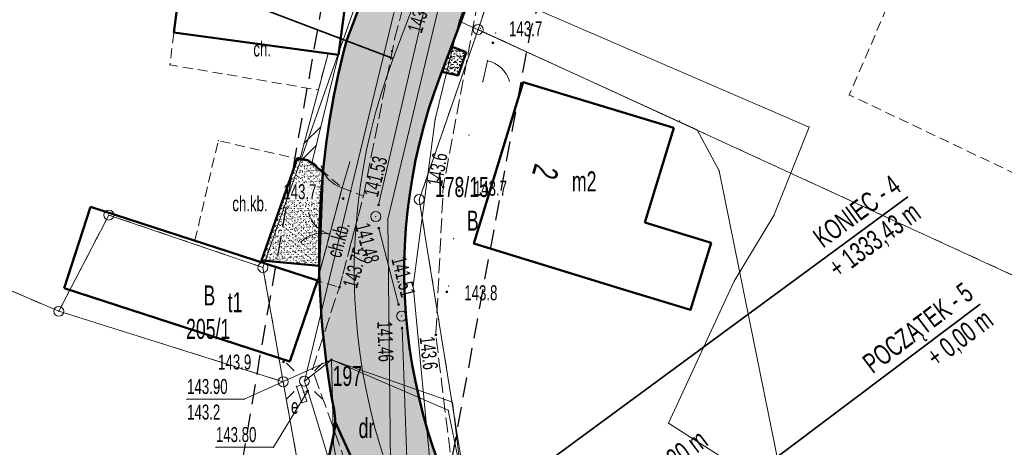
# Model space of a CAD drawing. Extents: x 6456700 to 6518119, y 5963420 to 5980059.
# Tile 114 of 256: x 6512148 to 6512198, y 5965718 to 5965740. Entities that reach past the tile are written whole.
import ezdxf
from ezdxf.enums import TextEntityAlignment as Align

# ---------------------------------------------------------------- set-up
doc = ezdxf.new("R2010")
doc.units = 0
doc.header["$MEASUREMENT"] = 0
for name, pattern in [('L_0_03', [1, 0.5, -0.5]), ('L_0_04', [1.5, 1, -0.5]), ('L_0_52', [1, 0.75, -0.25]), ('L_0_5A', [0.75, 0.5, -0.25])]:
    doc.linetypes.add(name, pattern=pattern)
doc.layers.get('0').update_dxf_attribs({"color": 2, "linetype": 'CONTINUOUS', "lineweight": 5})
for name, color, linetype, lineweight in [('18mm Kreska ciągła', 7, 'CONTINUOUS', 18), ('202_punkt_graniczny', 7, 'CONTINUOUS', 18), ('210_oznaczenie_konturu_uzytku_gruntowego', 96, 'CONTINUOUS', 18), ('211_numer_dzialki_ewidencyjnej', 7, 'CONTINUOUS', 18), ('218_kontur_uzytku_gruntowego', 96, 'L_0_03', 18), ('219_dzialka_ewidencyjna', 7, 'CONTINUOUS', 18), ('238_Punkt_adresowy_budynku', 7, 'CONTINUOUS', 18), ('312_budynek_ewidencyjny', 7, 'CONTINUOUS', 18), ('312_oznaczenie_budynku_ewidencyjnego_Atr117', 7, 'CONTINUOUS', 18), ('35mm Ciągła', 7, 'CONTINUOUS', 35), ('50mm Kreska ciągła', 7, 'CONTINUOUS', 50), ('9mm Kreska ciągła', 252, 'CONTINUOUS', 9), ('brama', 7, 'CONTINUOUS', 18), ('chodnik', 7, 'CONTINUOUS', 18), ('chodnik_Atr17', 7, 'CONTINUOUS', 18), ('furtka', 7, 'CONTINUOUS', 18), ('jezdnia', 7, 'CONTINUOUS', 18), ('komora_podziemna', 7, 'CONTINUOUS', 18), ('komora_podziemna_Atr17', 7, 'CONTINUOUS', 18), ('latarnia', 7, 'CONTINUOUS', 18), ('ogrodzenie_trwale', 7, 'CONTINUOUS', 18), ('pikieta_naturalna', 7, 'CONTINUOUS', 18), ('pikieta_naturalna_Atr2', 7, 'CONTINUOUS', 18), ('pikieta_naturalna_Atr3', 7, 'CONTINUOUS', 18), ('pikieta_sztuczna', 7, 'CONTINUOUS', 18), ('pikieta_sztuczna_Atr2', 7, 'CONTINUOUS', 18), ('pikieta_sztuczna_Atr3', 7, 'CONTINUOUS', 18), ('przewod_elektroenergetyczny_niskiego_napiecia', 7, 'CONTINUOUS', 18), ('przewod_elektroenergetyczny_podziemny', 7, 'CONTINUOUS', 18), ('przewod_kanalizacyjny', 7, 'CONTINUOUS', 18), ('przewod_telekomunikacyjny_podziemny', 7, 'CONTINUOUS', 18), ('przewod_wodociagowy', 7, 'CONTINUOUS', 18), ('rzedna', 7, 'CONTINUOUS', 18), ('rzedna_Atr2', 7, 'CONTINUOUS', 18), ('rzedna_Atr3', 7, 'CONTINUOUS', 18), ('sciana_oporowa__poligon_', 7, 'CONTINUOUS', 18), ('studnia_kanalizacyjna', 7, 'CONTINUOUS', 18), ('Zakres', 7, 'CONTINUOUS', 18)]:
    doc.layers.add(name, color=color, linetype=linetype, lineweight=lineweight)
doc.styles.get("Standard").update_dxf_attribs({"font": 'txt', "width": 0.75})
doc.styles.add('Znaczniki', font='GOTHIC.TTF', dxfattribs={"width": 0.7})
pattern_1 = [(37.5, (6512163.41104, 5965706.02106), (-0.0068033, 0.208097), [0, -0.16416, 0, -0.1836, 0, -0.1755]), (7.5, (6512163.41104, 5965706.02106), (0.1911359, 0.3047918), [0, -0.08856, 0, -0.14796, 0, -0.0567]), (-32.5, (6512163.2782, 5965706.02106), (0.3363273, 0.0006112), [0, -0.054, 0, -0.1944, 0, -0.2538]), (-42.5, (6512163.2782, 5965706.02106), (0.3246617, 0.094789), [0, -0.027, 0, -0.12744, 0, -0.1458])]

# ---------------------------------------------------------------- blocks, each defined once
blk = doc.blocks.new('mdcp_nowa')
at = {"layer": 'pikieta_naturalna', "linetype": 'Continuous', "lineweight": 18}
for points in [[(6494903.31, 5982189.595, 1), (6494903.31, 5982189.685, 1)], [(6494898.27, 5982189.185, 1), (6494898.27, 5982189.275, 1)], [(6494900.83, 5982182.405, 1), (6494900.83, 5982182.495, 1)], [(6494901.62, 5982182.225, 1), (6494901.62, 5982182.315, 1)], [(6494895.83, 5982181.815, 1), (6494895.83, 5982181.905, 1)], [(6494901.01, 5982177.155, 1), (6494901.01, 5982177.245, 1)], [(6494900.46, 5982175.005, 1), (6494900.46, 5982175.095, 1)], [(6494892.85, 5982173.655, 1), (6494892.85, 5982173.745, 1)]]:
    blk.add_hatch(color=18, dxfattribs=at).paths.add_polyline_path(points)
at = {"layer": 'pikieta_sztuczna', "linetype": 'Continuous', "lineweight": 18}
blk.add_hatch(color=18, dxfattribs=at).paths.add_polyline_path([(6494895.64, 5982177.385, 1), (6494895.64, 5982177.475, 1)])
at = {"layer": 'rzedna', "linetype": 'Continuous', "lineweight": 18}
for points in [[(6494897.6, 5982181.495, 1), (6494897.6, 5982181.585, 1)], [(6494897.61, 5982180.335, 1), (6494897.61, 5982180.425, 1)], [(6494898.6, 5982176.525, 1), (6494898.6, 5982176.615, 1)], [(6494898.77, 5982175.345, 1), (6494898.77, 5982175.435, 1)], [(6494895.24, 5982173.755, 1), (6494895.24, 5982173.845, 1)], [(6494894.06, 5982172.205, 1), (6494894.06, 5982172.295, 1)]]:
    blk.add_hatch(color=18, dxfattribs=at).paths.add_polyline_path(points)
at = {"layer": '202_punkt_graniczny', "color": 7, "linetype": 'Continuous', "lineweight": 18}
for centre in [(6494902.57, 5982190.31), (6494899.63, 5982181.82), (6494884.12, 5982181.04), (6494891.82, 5982178.42), (6494881.62, 5982176.23), (6494892.83, 5982172.71)]:
    blk.add_circle(centre, 0.25, dxfattribs=at)
at = {"layer": '202_punkt_graniczny'}
for p in [(6494902.57, 5982190.31), (6494899.63, 5982181.82), (6494884.12, 5982181.04), (6494891.82, 5982178.42), (6494881.62, 5982176.23), (6494892.83, 5982172.71)]:
    blk.add_point(p, dxfattribs=at)
at = {"layer": '218_kontur_uzytku_gruntowego', "lineweight": 18, "flags": 128}
for points in [[(6494891.82, 5982178.42), (6494908.59, 5982225.93)], [(6494909.1, 5982209.37), (6494902.57, 5982190.31)], [(6494902.57, 5982190.31), (6494899.63, 5982181.82)], [(6494902.57, 5982190.31), (6494934.28, 5982175.74)], [(6494899.63, 5982181.82), (6494901.78, 5982168.52)], [(6494884.12, 5982181.04), (6494881.62, 5982176.23)], [(6494891.82, 5982178.42), (6494884.12, 5982181.04)], [(6494881.62, 5982176.23), (6494873.21, 5982179.85)], [(6494892.83, 5982172.71), (6494891.82, 5982178.42)], [(6494881.62, 5982176.23), (6494892.83, 5982172.71)], [(6494894.17, 5982165.25), (6494892.83, 5982172.71)]]:
    blk.add_lwpolyline(points, dxfattribs=at)
at = {"layer": '218_kontur_uzytku_gruntowego'}
for p in [(6494902.57, 5982190.31), (6494902.57, 5982190.31), (6494902.57, 5982190.31), (6494902.57, 5982190.31), (6494902.57, 5982190.31), (6494902.57, 5982190.31), (6494899.63, 5982181.82), (6494899.63, 5982181.82), (6494899.63, 5982181.82), (6494899.63, 5982181.82), (6494884.12, 5982181.04), (6494884.12, 5982181.04), (6494884.12, 5982181.04), (6494884.12, 5982181.04), (6494891.82, 5982178.42), (6494891.82, 5982178.42), (6494891.82, 5982178.42), (6494891.82, 5982178.42), (6494891.82, 5982178.42), (6494891.82, 5982178.42), (6494881.62, 5982176.23), (6494881.62, 5982176.23), (6494881.62, 5982176.23), (6494881.62, 5982176.23), (6494881.62, 5982176.23), (6494881.62, 5982176.23), (6494892.83, 5982172.71), (6494892.83, 5982172.71), (6494892.83, 5982172.71), (6494892.83, 5982172.71), (6494892.83, 5982172.71), (6494892.83, 5982172.71)]:
    blk.add_point(p, dxfattribs=at)
at = {"layer": '219_dzialka_ewidencyjna', "color": 3, "linetype": 'Continuous', "lineweight": 18, "flags": 128}
for points in [[(6494891.82, 5982178.42), (6494908.59, 5982225.93)], [(6494902.57, 5982190.31), (6494909.1, 5982209.37)], [(6494902.57, 5982190.31), (6494899.63, 5982181.82)], [(6494902.57, 5982190.31), (6494938.86, 5982173.63)], [(6494899.63, 5982181.82), (6494901.78, 5982168.52)], [(6494881.62, 5982176.23), (6494884.12, 5982181.04)], [(6494891.82, 5982178.42), (6494884.12, 5982181.04)], [(6494873.21, 5982179.85), (6494881.62, 5982176.23)], [(6494892.83, 5982172.71), (6494891.82, 5982178.42)], [(6494881.62, 5982176.23), (6494892.83, 5982172.71)], [(6494892.83, 5982172.71), (6494894.17, 5982165.25)]]:
    blk.add_lwpolyline(points, dxfattribs=at)
at = {"layer": '219_dzialka_ewidencyjna', "color": 3}
for p in [(6494902.57, 5982190.31), (6494902.57, 5982190.31), (6494902.57, 5982190.31), (6494899.63, 5982181.82), (6494899.63, 5982181.82), (6494884.12, 5982181.04), (6494884.12, 5982181.04), (6494891.82, 5982178.42), (6494891.82, 5982178.42), (6494891.82, 5982178.42), (6494881.62, 5982176.23), (6494881.62, 5982176.23), (6494881.62, 5982176.23), (6494892.83, 5982172.71), (6494892.83, 5982172.71), (6494892.83, 5982172.71)]:
    blk.add_point(p, dxfattribs=at)
at = {"layer": '312_budynek_ewidencyjny', "color": 7, "linetype": 'Continuous', "lineweight": 50, "flags": 128}
for points in [[(6494887.37, 5982190.15), (6494888.32, 5982197.28)], [(6494896.55, 5982196.17), (6494895.59, 5982189.04)], [(6494895.59, 5982189.04), (6494887.37, 5982190.15)], [(6494902.36, 5982179.61), (6494904.83, 5982187.68)], [(6494904.83, 5982187.68), (6494912.35, 5982185.39)], [(6494912.35, 5982185.39), (6494910.91, 5982180.67)], [(6494881.89, 5982177.39), (6494883.2, 5982181.44)], [(6494883.2, 5982181.44), (6494894.54, 5982177.76)], [(6494910.91, 5982180.67), (6494914.21, 5982179.65)], [(6494909.89, 5982177.31), (6494902.36, 5982179.61)], [(6494914.21, 5982179.65), (6494913.19, 5982176.3)], [(6494893.16, 5982173.73), (6494881.89, 5982177.39)], [(6494894.54, 5982177.76), (6494893.16, 5982173.73)], [(6494913.19, 5982176.3), (6494909.89, 5982177.31)]]:
    blk.add_lwpolyline(points, dxfattribs=at)
at = {"layer": '312_budynek_ewidencyjny'}
for p in [(6494887.37, 5982190.15), (6494887.37, 5982190.15), (6494895.59, 5982189.04), (6494895.59, 5982189.04), (6494904.83, 5982187.68), (6494904.83, 5982187.68), (6494912.35, 5982185.39), (6494912.35, 5982185.39), (6494883.2, 5982181.44), (6494883.2, 5982181.44), (6494910.91, 5982180.67), (6494910.91, 5982180.67), (6494902.36, 5982179.61), (6494902.36, 5982179.61), (6494914.21, 5982179.65), (6494914.21, 5982179.65), (6494881.89, 5982177.39), (6494881.89, 5982177.39), (6494894.54, 5982177.76), (6494894.54, 5982177.76), (6494909.89, 5982177.31), (6494909.89, 5982177.31), (6494913.19, 5982176.3), (6494913.19, 5982176.3), (6494893.16, 5982173.73), (6494893.16, 5982173.73)]:
    blk.add_point(p, dxfattribs=at)
at = {"layer": 'brama', "color": 7, "linetype": 'Continuous', "lineweight": 18, "flags": 128}
blk.add_lwpolyline([(6494894.54, 5982177.76), (6494895.78, 5982182.4)], dxfattribs=at)
at = {"layer": 'brama', "color": 7, "linetype": 'Continuous', "lineweight": 18}
for centre, start, end in [((6494895.547, 5982181.529), 195.038, 255.038), ((6494894.773, 5982178.631), 75.038, 135.038)]:
    blk.add_arc(centre, 1.5, start, end, dxfattribs=at)
at = {"layer": 'brama'}
for p in [(6494895.78, 5982182.4), (6494894.099, 5982181.14), (6494894.487, 5982180.468), (6494894.384, 5982180.079), (6494895.16, 5982180.08), (6494895.16, 5982180.08), (6494893.711, 5982179.691), (6494894.54, 5982177.76)]:
    blk.add_point(p, dxfattribs=at)
at = {"layer": 'chodnik', "color": 7, "linetype": 'L_0_5A', "lineweight": 18, "flags": 128}
for points in [[(6494909.68, 5982210.84), (6494927.57, 5982203.23), (6494938.42, 5982200.36), (6494936.63, 5982196.48), (6494936, 5982195.12), (6494934.19, 5982195.96), (6494932.23, 5982191.69), (6494934.04, 5982190.86), (6494944.31, 5982186.12), (6494940.71, 5982177.73), (6494921.12, 5982187.04), (6494923.66, 5982192.94), (6494926.72, 5982196.2), (6494925.89, 5982199.33), (6494919.86, 5982202.65), (6494914.26, 5982205.07), (6494908.22, 5982206.33)], [(6494895.08, 5982189.11), (6494894.59, 5982187.29), (6494887.17, 5982188.54), (6494887.37, 5982190.15)], [(6494895.78, 5982182.4), (6494894.54, 5982177.76), (6494888.42, 5982179.75), (6494889.59, 5982184.76), (6494893.66, 5982183.82), (6494894.28, 5982183.69)], [(6494895.78, 5982182.4), (6494896.84, 5982181.98), (6494895.64, 5982177.43), (6494894.54, 5982177.76)]]:
    blk.add_lwpolyline(points, close=True, dxfattribs=at)
at = {"layer": 'chodnik'}
for p in [(6494887.37, 5982190.15), (6494895.08, 5982189.11), (6494887.17, 5982188.54), (6494894.59, 5982187.29), (6494921.12, 5982187.04), (6494889.59, 5982184.76), (6494893.66, 5982183.82), (6494894.28, 5982183.69), (6494895.78, 5982182.4), (6494895.78, 5982182.4), (6494896.84, 5982181.98), (6494888.42, 5982179.75), (6494894.54, 5982177.76), (6494894.54, 5982177.76), (6494895.64, 5982177.43)]:
    blk.add_point(p, dxfattribs=at)
at = {"layer": 'furtka', "color": 7, "linetype": 'Continuous', "lineweight": 18, "flags": 128}
for points in [[(6494903.04, 5982188.75), (6494902.8, 5982187.7)], [(6494895.78, 5982182.4), (6494896.16, 5982183.69)]]:
    blk.add_lwpolyline(points, dxfattribs=at)
at = {"layer": 'furtka', "color": 7, "linetype": 'Continuous', "lineweight": 18}
for centre, start, end in [((6494902.707, 5982187.287), 17.125, 77.125), ((6494896.203, 5982183.839), 193.586, 253.586)]:
    blk.add_arc(centre, 1.5, start, end, dxfattribs=at)
at = {"layer": 'furtka'}
for p in [(6494903.04, 5982188.75), (6494903.041, 5982188.75), (6494903.727, 5982188.387), (6494904.14, 5982187.729), (6494902.8, 5982187.7), (6494894.745, 5982183.487), (6494896.16, 5982183.69), (6494895.116, 5982182.805), (6494895.779, 5982182.4), (6494895.78, 5982182.4)]:
    blk.add_point(p, dxfattribs=at)
at = {"layer": 'jezdnia', "color": 7, "linetype": 'L_0_52', "lineweight": 18, "flags": 128}
blk.add_lwpolyline([(6494906.64, 5982204.07), (6494902.51, 5982191.42), (6494900.83, 5982182.45), (6494900.46, 5982175.05), (6494901.26, 5982168.49), (6494902.39, 5982165.03), (6494903.91, 5982162.32), (6494905.25, 5982160.72), (6494906.57, 5982160.82), (6494907.19, 5982160), (6494909.71, 5982156.82), (6494908.99, 5982155.65), (6494910.46, 5982153.38), (6494916.76, 5982144.94), (6494937.893, 5982116.515), (6494936.342, 5982111.073), (6494913.16, 5982142.2), (6494906.83, 5982150.55), (6494898.97, 5982152.01), (6494895.3, 5982147.67), (6494891.95, 5982135.64), (6494888.64, 5982134.89), (6494891.5, 5982146.29), (6494893.15, 5982153.16), (6494891.97, 5982154.04), (6494892.72, 5982157.79), (6494894.24, 5982158.91), (6494895.79, 5982169.13), (6494894.29, 5982173.33), (6494895.64, 5982177.43), (6494896.84, 5982181.98), (6494898.4, 5982189.84), (6494901.9, 5982203.21), (6494906.14, 5982216.99), (6494910.48, 5982216.25)], close=True, dxfattribs=at)
at = {"layer": 'jezdnia'}
for p in [(6494898.4, 5982189.84), (6494900.83, 5982182.45), (6494896.84, 5982181.98), (6494895.64, 5982177.43), (6494900.46, 5982175.05), (6494894.29, 5982173.33)]:
    blk.add_point(p, dxfattribs=at)
at = {"layer": 'komora_podziemna', "color": 1, "linetype": 'Continuous', "lineweight": 18, "flags": 128}
blk.add_lwpolyline([(6494893.49, 5982172.48), (6494893.73, 5982172.56), (6494894.01, 5982171.74), (6494893.77, 5982171.66)], close=True, dxfattribs=at)
at = {"layer": 'komora_podziemna'}
for p in [(6494893.49, 5982172.48), (6494893.73, 5982172.56), (6494893.77, 5982171.66), (6494894.01, 5982171.74)]:
    blk.add_point(p, dxfattribs=at)
at = {"layer": 'latarnia', "color": 7, "linetype": 'Continuous', "lineweight": 13, "flags": 128}
for points in [[(6494893.36, 5982173.271), (6494893.007, 5982173.624)], [(6494894.421, 5982173.271), (6494894.774, 5982173.624)], [(6494893.36, 5982172.21), (6494893.007, 5982171.857)], [(6494894.421, 5982172.21), (6494894.774, 5982171.857)]]:
    blk.add_lwpolyline(points, dxfattribs=at)
at = {"layer": 'latarnia', "color": 7, "linetype": 'Continuous', "lineweight": 13}
blk.add_circle((6494893.89, 5982172.74), 0.25, dxfattribs=at)
at = {"layer": 'latarnia'}
for p in [(6494893.007, 5982173.624), (6494894.774, 5982173.624), (6494893.36, 5982173.271), (6494894.421, 5982173.271), (6494893.89, 5982172.74), (6494893.36, 5982172.21), (6494894.421, 5982172.21), (6494893.007, 5982171.857), (6494894.774, 5982171.857)]:
    blk.add_point(p, dxfattribs=at)
at = {"layer": 'ogrodzenie_trwale'}
for p in [(6494902.68, 5982190.37), (6494903.45, 5982190.14), (6494903.45, 5982190.14), (6494903.04, 5982188.75), (6494902.8, 5982187.7), (6494912.64, 5982185.74), (6494902.12, 5982185.03), (6494896.16, 5982183.69), (6494901.72, 5982182.73), (6494901.35, 5982179.86), (6494901.1, 5982177.5), (6494893.16, 5982173.73)]:
    blk.add_point(p, dxfattribs=at)
at = {"layer": 'pikieta_naturalna', "color": 7, "linetype": 'Continuous', "lineweight": 18}
for centre in [(6494903.31, 5982189.64), (6494898.27, 5982189.23), (6494900.83, 5982182.45), (6494901.62, 5982182.27), (6494895.83, 5982181.86), (6494901.01, 5982177.2), (6494900.46, 5982175.05), (6494892.85, 5982173.7)]:
    blk.add_circle(centre, 0.045, dxfattribs=at)
at = {"layer": 'pikieta_naturalna'}
for p in [(6494898.27, 5982189.23), (6494903.31, 5982189.64), (6494900.83, 5982182.45), (6494895.83, 5982181.86), (6494901.62, 5982182.27), (6494901.01, 5982177.2), (6494900.46, 5982175.05), (6494892.85, 5982173.7)]:
    blk.add_point(p, dxfattribs=at)
at = {"layer": 'pikieta_sztuczna', "color": 7, "linetype": 'Continuous', "lineweight": 18}
blk.add_circle((6494895.64, 5982177.43), 0.045, dxfattribs=at)
at = {"layer": 'pikieta_sztuczna'}
blk.add_point((6494895.64, 5982177.43), dxfattribs=at)
at = {"layer": 'przewod_elektroenergetyczny_niskiego_napiecia', "color": 1, "linetype": 'Continuous', "lineweight": 18, "flags": 128}
blk.add_lwpolyline([(6494893.89, 5982172.74), (6494903, 5982210.28)], dxfattribs=at)
at = {"layer": 'przewod_elektroenergetyczny_niskiego_napiecia'}
blk.add_point((6494893.89, 5982172.74), dxfattribs=at)
at = {"layer": 'przewod_elektroenergetyczny_niskiego_napiecia', "color": 1}
blk.add_point((6494893.89, 5982172.74), dxfattribs=at)
at = {"layer": 'przewod_elektroenergetyczny_podziemny', "color": 1, "linetype": 'Continuous', "lineweight": 18, "flags": 128}
for points in [[(6494893.89, 5982172.74), (6494895.24, 5982173.8), (6494901.29, 5982171.69), (6494902.05, 5982165.42), (6494904.53, 5982161.16), (6494915.81, 5982145.98), (6494917.2, 5982145.07), (6494934.43, 5982122.21), (6494934.47, 5982120.15), (6494935.82, 5982118.44), (6494938.169, 5982117.481)], [(6494893.89, 5982172.74), (6494895.24, 5982173.8), (6494901.08, 5982171.29), (6494901.59, 5982168.76), (6494904.45, 5982164.16), (6494907.51, 5982160.03), (6494910.62, 5982155.89), (6494915.23, 5982149.39), (6494919.67, 5982143.44), (6494920.14, 5982143.62)], [(6494893.89, 5982172.74), (6494895.24, 5982173.8), (6494895.34, 5982169.61), (6494897.18, 5982159.11), (6494897.89, 5982153.78), (6494899.36, 5982139.9)], [(6494893.89, 5982172.74), (6494894.06, 5982172.25), (6494893.86, 5982172.18)], [(6494912.53, 5982141.98), (6494896.58, 5982164.03), (6494894.06, 5982172.25)]]:
    blk.add_lwpolyline(points, dxfattribs=at)
at = {"layer": 'przewod_elektroenergetyczny_podziemny'}
for p in [(6494895.24, 5982173.8), (6494895.24, 5982173.8), (6494895.24, 5982173.8), (6494893.89, 5982172.74), (6494893.89, 5982172.74), (6494893.89, 5982172.74), (6494893.89, 5982172.74), (6494893.86, 5982172.18), (6494894.06, 5982172.25), (6494894.06, 5982172.25), (6494901.29, 5982171.69), (6494901.08, 5982171.29), (6494895.34, 5982169.61)]:
    blk.add_point(p, dxfattribs=at)
at = {"layer": 'przewod_kanalizacyjny', "color": 34, "linetype": 'Continuous', "lineweight": 18, "flags": 128}
for points in [[(6494897.6, 5982181.54), (6494902.91, 5982204.29), (6494906.88, 5982217.11), (6494910.44, 5982227.59)], [(6494897.61, 5982180.38), (6494898.6, 5982176.57)], [(6494899.26, 5982161.86), (6494898.77, 5982175.39)]]:
    blk.add_lwpolyline(points, dxfattribs=at)
at = {"layer": 'przewod_kanalizacyjny'}
for p in [(6494897.6, 5982181.54), (6494897.61, 5982180.38), (6494898.6, 5982176.57), (6494898.77, 5982175.39)]:
    blk.add_point(p, dxfattribs=at)
at = {"layer": 'przewod_telekomunikacyjny_podziemny', "color": 30, "linetype": 'Continuous', "lineweight": 18, "flags": 128}
for points in [[(6494901.62, 5982190.73), (6494906.93, 5982205.38), (6494911.62, 5982220.93), (6494915.73, 5982231.59), (6494911.08, 5982233.33), (6494928.49, 5982275.35), (6494946.57, 5982313.81), (6494960.48, 5982334.35), (6494965.17, 5982341.38), (6494972.14, 5982353.83), (6494985.3, 5982378.53), (6494993.02, 5982395.45), (6495008.18, 5982425.35), (6495017.88, 5982443.43), (6495022.56, 5982450.66), (6495031.38, 5982466.91), (6495039.03, 5982482.79), (6495040.55, 5982485.59), (6495048.7, 5982498.93), (6495056.63, 5982506.55), (6495061.71, 5982512.37), (6495068.26, 5982521.25), (6495074.92, 5982532.24)], [(6494901.62, 5982190.73), (6494900.43, 5982185.82), (6494899.32, 5982177.51), (6494900.24, 5982167.91), (6494901.5, 5982165.27), (6494903.37, 5982161.9), (6494915.21, 5982146.03), (6494916.57, 5982146.14)], [(6494920.09, 5982166.71), (6494917.63, 5982168.37), (6494914.62, 5982183.24), (6494913.51, 5982185.29), (6494901.62, 5982190.73)]]:
    blk.add_lwpolyline(points, dxfattribs=at)
at = {"layer": 'przewod_telekomunikacyjny_podziemny'}
for p in [(6494901.62, 5982190.73), (6494901.62, 5982190.73), (6494901.62, 5982190.73), (6494900.43, 5982185.82), (6494913.51, 5982185.29), (6494914.62, 5982183.24), (6494899.32, 5982177.51)]:
    blk.add_point(p, dxfattribs=at)
at = {"layer": 'przewod_wodociagowy', "color": 5, "linetype": 'Continuous', "lineweight": 18, "flags": 128}
for points in [[(6494907.57, 5982152.18), (6494905.83, 5982154.51), (6494898.25, 5982164.04), (6494898.06, 5982180.83), (6494903.98, 5982205.49), (6494905.04, 5982209.28), (6494911.31, 5982228.37), (6494914.05, 5982237.38), (6494923.22, 5982259.63), (6494928.59, 5982272.81), (6494941.25, 5982299.9), (6494937.3, 5982301.7), (6494937.02, 5982301.82)], [(6494919.65, 5982165.81), (6494912.09, 5982170.64), (6494915.37, 5982177.73), (6494917.35, 5982181.02), (6494919.11, 5982185.43), (6494903.3, 5982192.27)]]:
    blk.add_lwpolyline(points, dxfattribs=at)
at = {"layer": 'przewod_wodociagowy'}
for p in [(6494919.11, 5982185.43), (6494898.06, 5982180.83), (6494917.35, 5982181.02), (6494915.37, 5982177.73), (6494912.09, 5982170.64)]:
    blk.add_point(p, dxfattribs=at)
at = {"layer": 'rzedna', "color": 7, "linetype": 'Continuous', "lineweight": 18}
for centre in [(6494897.6, 5982181.54), (6494897.61, 5982180.38), (6494898.6, 5982176.57), (6494898.77, 5982175.39), (6494895.24, 5982173.8), (6494894.06, 5982172.25)]:
    blk.add_circle(centre, 0.045, dxfattribs=at)
at = {"layer": 'rzedna'}
for p in [(6494897.6, 5982181.54), (6494897.61, 5982180.38), (6494898.6, 5982176.57), (6494898.77, 5982175.39), (6494895.24, 5982173.8), (6494894.06, 5982172.25)]:
    blk.add_point(p, dxfattribs=at)
at = {"layer": 'rzedna_Atr2', "color": 7, "linetype": 'Continuous', "lineweight": 18, "flags": 128}
for points in [[(6494895.24, 5982173.8), (6494890.88, 5982171.84), (6494888.032, 5982171.84)], [(6494894.06, 5982172.25), (6494892.35, 5982169.44), (6494889.47, 5982169.44)]]:
    blk.add_lwpolyline(points, dxfattribs=at)
at = {"layer": 'rzedna_Atr2'}
for p in [(6494895.24, 5982173.8), (6494894.06, 5982172.25), (6494888.032, 5982171.84), (6494890.88, 5982171.84), (6494889.47, 5982169.44), (6494892.35, 5982169.44)]:
    blk.add_point(p, dxfattribs=at)
at = {"layer": 'sciana_oporowa__poligon_', "color": 7, "linetype": 'Continuous', "lineweight": 18, "flags": 128}
blk.add_lwpolyline([(6494894.28, 5982183.69), (6494893.66, 5982183.82), (6494895.08, 5982189.11), (6494895.59, 5982189.04)], close=True, dxfattribs=at)
for points in [[(6494893.872, 5982184.609), (6494894.71, 5982185.447)], [(6494893.767, 5982183.797), (6494894.481, 5982184.511)]]:
    blk.add_lwpolyline(points, dxfattribs=at)
at = {"layer": 'sciana_oporowa__poligon_'}
for p in [(6494895.08, 5982189.11), (6494895.08, 5982189.11), (6494895.59, 5982189.04), (6494895.59, 5982189.04), (6494894.71, 5982185.447), (6494893.872, 5982184.609), (6494894.481, 5982184.511), (6494893.66, 5982183.82), (6494893.66, 5982183.82), (6494893.767, 5982183.797), (6494894.28, 5982183.69), (6494894.28, 5982183.69)]:
    blk.add_point(p, dxfattribs=at)
at = {"layer": 'studnia_kanalizacyjna', "color": 34, "linetype": 'Continuous', "lineweight": 13}
for centre in [(6494897.46, 5982180.96), (6494898.75, 5982175.99)]:
    blk.add_circle(centre, 0.25, dxfattribs=at)
at = {"layer": 'studnia_kanalizacyjna'}
for p in [(6494897.46, 5982180.96), (6494898.75, 5982175.99)]:
    blk.add_point(p, dxfattribs=at)
at = {"layer": 'Zakres', "linetype": 'L_0_04', "lineweight": 25, "flags": 128}
blk.add_lwpolyline([(6495113.77, 5985050.22), (6495121.12, 5984877.07), (6495125.76, 5984757.87), (6495129.89, 5984649.81), (6495141.08, 5984611.3), (6495145.77, 5984544.53), (6495147.36, 5984487.27), (6495157.22, 5984392.07), (6495162.95, 5984387.45), (6495180.24, 5984384.16), (6495229.5, 5984386.61), (6495251.65, 5984373.41), (6495258.77, 5984357.12), (6495255.44, 5984330.44), (6495250.77, 5984304.39), (6495252.21, 5984282.78), (6495255.46, 5984256.45), (6495254.94, 5984238.25), (6495266.4, 5984211), (6495277.24, 5984182.33), (6495294.2, 5984133.19), (6495300.94, 5984095.37), (6495313.24, 5984037.69), (6495317.44, 5983978.18), (6495300.35, 5983922.18), (6495282.35, 5983883.38), (6495266.21, 5983862.23), (6495242.03, 5983839.67), (6495211.11, 5983816.86), (6495158.26, 5983772.66), (6495130.6, 5983651.16), (6495116.31, 5983543.43), (6495129.51, 5983346.73), (6495134.58, 5983264.71), (6495139.64, 5983186.97), (6495193.25, 5983077.94), (6495199.2, 5983041.97), (6495206.23, 5983026), (6495208.96, 5983004.88), (6495202.27, 5982979.48), (6495202.42, 5982950.13), (6495209.35, 5982897.38), (6495215.97, 5982850.34), (6495228.6, 5982809.97), (6495226.85, 5982778.82), (6495225.04, 5982750.56), (6495220.26, 5982723.37), (6495226.54, 5982679.97), (6495206.06, 5982669.48), (6495192.68, 5982657.71), (6495184.57, 5982648.65), (6495174.78, 5982624.58), (6495164.23, 5982604.61), (6495150.7, 5982588.3), (6495137.69, 5982582.43), (6495118.26, 5982573.75), (6495100.35, 5982558.42), (6495090.36, 5982544.99), (6495075.87, 5982519.06), (6495060.83, 5982499.68), (6495049.41, 5982485.49), (6495035.07, 5982459.7), (6495006.7, 5982406.64), (6494980.89, 5982351.84), (6494944.35, 5982293.29), (6494925.72, 5982250.11), (6494905.2, 5982190.37), (6494898.43, 5982153.5), (6494879.51, 5982063.89), (6494864.14, 5981992.66), (6494816.93, 5981768.61), (6494777.79, 5981577.7), (6494739.84, 5981394.72), (6494718.65, 5981297.89), (6494716.45, 5981237.31), (6494738.62, 5981208.21), (6494776.48, 5981173.06), (6494817.16, 5981137.44), (6494847.63, 5981109.8), (6494877.39, 5981077.08), (6494912.75, 5981030.55), (6494916.06, 5981014.71), (6494903.86, 5980957.01), (6494916.13, 5980953.51), (6494892.32, 5980927.59), (6494850.7, 5980858.8), (6494806.81, 5980779.89), (6494785.1, 5980753.49), (6494715.22, 5980723.29), (6494679.96, 5980686.78), (6494651.35, 5980651.29), (6494549.14, 5980683.24), (6494511.84, 5980659.66), (6494443.61, 5980630.33), (6494428.78, 5980598.6), (6494431.58, 5980579.46), (6494420.56, 5980549.76), (6494416.45, 5980528.2), (6494403.86, 5980507.16), (6494388.89, 5980482.96), (6494365.32, 5980407.99), (6494335.67, 5980315.15), (6494332.29, 5980297.41), (6494335.1, 5980278.18), (6494347.25, 5980254.84), (6494336.79, 5980250.09), (6494300.04, 5980271.34), (6494320.8, 5980301.43), (6494336.81, 5980349.17), (6494344.85, 5980380.92), (6494360.85, 5980437.13), (6494374.18, 5980476.38), (6494386.14, 5980498.84), (6494403.02, 5980528.52), (6494411.33, 5980563.19), (6494420.84, 5980586.25), (6494420.25, 5980601.11), (6494434.95, 5980635.94), (6494446.75, 5980644.99), (6494465.77, 5980647.27), (6494513.02, 5980669.46), (6494507.85, 5980679.68), (6494547.89, 5980705.83), (6494570.06, 5980691.34), (6494636.17, 5980669.05), (6494706.14, 5980756.86), (6494742.78, 5980772.58), (6494798.53, 5980814.27), (6494826.12, 5980867.97), (6494849.57, 5980908.6), (6494845.35, 5980942.01), (6494853.94, 5980970.83), (6494891.08, 5980960.54), (6494890.11, 5980965.73), (6494903.94, 5981025.69), (6494869.98, 5981070.3), (6494770.97, 5981160.58), (6494728.18, 5981200.64), (6494706.13, 5981229.56), (6494707.94, 5981299.75), (6494728.84, 5981398.1), (6494767.06, 5981580.19), (6494806.17, 5981770.55), (6494854.36, 5981994.76), (6494869.73, 5982065.97), (6494888.61, 5982155.44), (6494891.67, 5982173.95), (6494895.82, 5982197.45), (6494916.38, 5982253.72), (6494935.47, 5982297.95), (6494954.97, 5982331.67), (6494972.09, 5982356.64), (6494997.76, 5982411.14), (6495026.29, 5982464.48), (6495041.09, 5982491.09), (6495052.99, 5982505.88), (6495067.51, 5982524.6), (6495081.94, 5982550.43), (6495092.99, 5982565.28), (6495112.86, 5982582.29), (6495133.59, 5982591.55), (6495144.48, 5982596.46), (6495155.87, 5982610.19), (6495165.7, 5982628.8), (6495175.96, 5982654.03), (6495185.62, 5982664.83), (6495200.4, 5982677.82), (6495212.49, 5982688.04), (6495209.64, 5982723.43), (6495215.22, 5982750.57), (6495216.87, 5982779.54), (6495218.31, 5982809.31), (6495206.86, 5982847.92), (6495199.44, 5982894.74), (6495192.11, 5982948.71), (6495190.16, 5982979.24), (6495183.47, 5983075.16), (6495129.79, 5983184.34), (6495124.6, 5983264.07), (6495119.53, 5983346.09), (6495106.27, 5983543.75), (6495120.74, 5983652.9), (6495148.75, 5983779.42), (6495204.15, 5983826.04), (6495273.41, 5983889.36), (6495288.53, 5983927.42), (6495300.83, 5983964.69), (6495303.91, 5983980.14), (6495301.32, 5984039.55), (6495291.1, 5984093.63), (6495284.5, 5984130.67), (6495267.84, 5984178.93), (6495257.12, 5984207.3), (6495244.96, 5984236.19), (6495244.79, 5984255.42), (6495242.25, 5984281.97), (6495240.71, 5984304.95), (6495245.55, 5984331.94), (6495248.51, 5984355.64), (6495243.77, 5984366.47), (6495226.98, 5984376.47), (6495179.54, 5984374.12), (6495158.61, 5984378.09), (6495147.7, 5984386.91), (6495137.38, 5984486.61), (6495135.78, 5984544.04), (6495131.18, 5984609.54), (6495119.95, 5984648.2), (6495115.76, 5984757.49), (6495111.12, 5984876.67), (6495103.73, 5985050.93), (6495109.36, 5985081.73), (6495120.41, 5985085.88)], close=True, dxfattribs=at)
at = {"layer": 'Zakres'}
for p in [(6494905.2, 5982190.37), (6494891.67, 5982173.95)]:
    blk.add_point(p, dxfattribs=at)
at = {"layer": '210_oznaczenie_konturu_uzytku_gruntowego', "lineweight": 20, "width": 0.66}
for s, p in [('B', (6494902.01, 5982181.26)), ('B', (6494888.85, 5982177.52)), ('dr', (6494896.6, 5982170.9))]:
    blk.add_text(s, height=1, dxfattribs=at).set_placement(p, align=Align.TOP_LEFT)
at = {"layer": '211_numer_dzialki_ewidencyjnej', "color": 7, "lineweight": 20, "width": 0.66}
for s, p in [('178/15', (6494900.41, 5982182.94)), ('205/1', (6494887.98, 5982175.85)), ('197', (6494895.3, 5982173.5))]:
    blk.add_text(s, height=1, dxfattribs=at).set_placement(p, align=Align.TOP_LEFT)
at = {"layer": '238_Punkt_adresowy_budynku', "color": 7, "lineweight": 25, "width": 0.66}
blk.add_text('2', height=1.25, rotation=253.8, dxfattribs=at).set_placement((6494906.624, 5982183.312), align=Align.TOP_LEFT)
at = {"layer": '312_oznaczenie_budynku_ewidencyjnego_Atr117', "color": 7, "lineweight": 20, "width": 0.66}
for s, p in [('m2', (6494907.26, 5982183.22)), ('t1', (6494890.06, 5982177.18))]:
    blk.add_text(s, height=1, dxfattribs=at).set_placement(p, align=Align.TOP_LEFT)
at = {"layer": 'chodnik_Atr17', "color": 7, "lineweight": 15, "width": 0.66}
for s, p in [('ch.', (6494891.34, 5982189.71)), ('ch.kb.', (6494890.29, 5982181.98))]:
    blk.add_text(s, height=0.75, dxfattribs=at).set_placement(p, align=Align.TOP_LEFT)
blk.add_text('ch.kb.', height=0.75, rotation=74.8, dxfattribs=at).set_placement((6494894.988, 5982179.054), align=Align.TOP_LEFT)
at = {"layer": 'komora_podziemna_Atr17', "color": 7, "lineweight": 15, "width": 0.66}
blk.add_text('e', height=0.75, dxfattribs=at).set_placement((6494893.226, 5982171.86), align=Align.TOP_LEFT)
at = {"layer": 'pikieta_naturalna_Atr2', "color": 7, "lineweight": 15, "width": 0.66}
for s, rotation, p in [('143.7', 73.4, (6494899.03, 5982190.29)), ('143.6', 79.8, (6494900.02, 5982182.57)), ('143.6', 276.5, (6494900.39, 5982175.01))]:
    blk.add_text(s, height=0.75, rotation=rotation, dxfattribs=at).set_placement(p, align=Align.TOP_LEFT)
for s, p in [('143.7', (6494904.12, 5982190.72)), ('143.7', (6494892.84, 5982182.58)), ('143.7', (6494902.36, 5982182.75)), ('143.8', (6494901.88, 5982177.53)), ('143.9', (6494889.58, 5982174.07))]:
    blk.add_text(s, height=0.75, dxfattribs=at).set_placement(p, align=Align.TOP_LEFT)
at = {"layer": 'pikieta_naturalna_Atr3', "color": 7, "lineweight": 15, "width": 0.66}
for rotation, p in [(79.8, (6494900.02, 5982182.57)), (276.5, (6494900.39, 5982175.01))]:
    blk.add_text('143.6', height=0.75, rotation=rotation, dxfattribs=at).set_placement(p, align=Align.TOP_LEFT)
at = {"layer": 'pikieta_sztuczna_Atr2', "color": 7, "lineweight": 15, "width": 0.66}
blk.add_text('143.75', height=0.75, rotation=74.4, dxfattribs=at).set_placement((6494895.79, 5982177.53), align=Align.TOP_LEFT)
at = {"layer": 'pikieta_sztuczna_Atr3', "color": 7, "lineweight": 15, "width": 0.66}
blk.add_text('143.75', height=0.75, rotation=74.4, dxfattribs=at).set_placement((6494895.79, 5982177.53), align=Align.TOP_LEFT)
at = {"layer": 'rzedna_Atr2', "color": 7, "lineweight": 15, "width": 0.66}
for s, rotation, p in [('141.53', 76, (6494896.832, 5982182.072)), ('141.48', 284.6, (6494897.146, 5982180.709)), ('141.51', 284.6, (6494898.956, 5982179.029)), ('141.46', 272.1, (6494898.28, 5982175.747))]:
    blk.add_text(s, height=0.75, rotation=rotation, dxfattribs=at).set_placement(p, align=Align.TOP_LEFT)
for s, p in [('143.90', (6494888.032, 5982172.848)), ('143.80', (6494889.47, 5982170.448))]:
    blk.add_text(s, height=0.75, dxfattribs=at).set_placement(p, align=Align.TOP_LEFT)
at = {"layer": 'rzedna_Atr3', "color": 7, "lineweight": 15, "width": 0.66}
blk.add_text('143.2', height=0.75, dxfattribs=at).set_placement((6494888.032, 5982171.572), align=Align.TOP_LEFT)

msp = doc.modelspace()

# ---------------------------------------------------------------- block references
at = {"linetype": 'ByBlock'}
msp.add_blockref('mdcp_nowa', (17268.786, -16450.998), dxfattribs=at)

# ---------------------------------------------------------------- next in the draw order: hatches: boundary and pattern name
at = {"layer": '9mm Kreska ciągła'}
h = msp.add_hatch(dxfattribs=at)
h.set_pattern_fill('SAND_AND_LIME', color=4, scale=0.1)
h.set_pattern_definition([(37.5, (6512163.41104, 5965706.02106), (-0.006803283, 0.208096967), [0, -0.16416, 0, -0.1836, 0, -0.1755]), (7.5, (6512163.41104, 5965706.02106), (0.19113588, 0.30479178), [0, -0.08856, 0, -0.14796, 0, -0.0567]), (-32.5, (6512163.2782, 5965706.02106), (0.33632732, 0.00061118), [0, -0.054, 0, -0.1944, 0, -0.2538]), (-42.5, (6512163.2782, 5965706.02106), (0.32466167, 0.09478896), [0, -0.027, 0, -0.12744, 0, -0.1458])])
edge = h.paths.add_edge_path()
edge.add_line((6512494.454, 5966351.121), (6512492.815, 5966327.914))
edge.add_arc((6512641.445, 5966317.419), 149, 175.96099, 178.25385)
edge.add_line((6512492.514, 5966321.96), (6512491.933, 5966302.891))
edge.add_arc((6512440.957, 5966304.445), 51, 348.133, 358.2538, ccw=False)
edge.add_line((6512490.867, 5966293.957), (6512486.741, 5966274.321))
edge.add_arc((6512500.441, 5966271.442), 14, 168.133, 189.6608)
edge.add_line((6512486.64, 5966269.093), (6512490.395, 5966247.035))
edge.add_line((6512490.395, 5966247.035), (6512490.607, 5966245.791))
edge.add_arc((6512474.833, 5966243.106), 16, 357.4133, 369.6608, ccw=False)
edge.add_line((6512490.817, 5966242.384), (6512490.724, 5966240.322))
edge.add_arc((6512474.74, 5966241.044), 16, 304.6947, 357.4133, ccw=False)
edge.add_line((6512483.848, 5966227.889), (6512479.157, 5966224.642))
edge.add_arc((6512563.968, 5966102.134), 149, 124.69475, 128.17467)
edge.add_line((6512471.877, 5966219.268), (6512459.798, 5966209.771))
edge.add_arc((6512468.451, 5966198.766), 14, 128.1747, 146.5283)
edge.add_line((6512456.773, 5966206.487), (6512454.137, 5966202.499))
edge.add_arc((6512536.718, 5966147.898), 99, 146.52826, 150.19331)
edge.add_line((6512450.815, 5966197.109), (6512447.264, 5966190.909))
edge.add_arc((6512533.167, 5966141.699), 99, 150.19331, 155.56334)
edge.add_line((6512443.035, 5966182.654), (6512432.867, 5966160.275))
edge.add_arc((6512409.196, 5966171.031), 26, 321.1758, 335.5633, ccw=False)
edge.add_line((6512429.452, 5966154.731), (6512421.621, 5966145))
edge.add_arc((6512409.156, 5966155.031), 16, 309.5931, 321.1758, ccw=False)
edge.add_line((6512419.353, 5966142.701), (6512410.592, 5966135.455))
edge.add_arc((6512400.395, 5966147.785), 16, 291.7201, 309.5931, ccw=False)
edge.add_line((6512406.316, 5966132.921), (6512399.28, 5966130.118))
edge.add_arc((6512417.414, 5966084.597), 49, 111.7201, 118.6787)
edge.add_line((6512393.899, 5966127.586), (6512378.766, 5966119.308))
edge.add_arc((6512390.283, 5966098.252), 24, 118.6787, 130.9764)
edge.add_line((6512374.545, 5966116.372), (6512369.458, 5966111.954))
edge.add_arc((6512385.196, 5966093.834), 24, 130.9764, 144.2474)
edge.add_line((6512365.719, 5966107.857), (6512360.498, 5966100.604))
edge.add_arc((6512392.148, 5966077.817), 39, 144.2474, 151.7186)
edge.add_line((6512357.804, 5966096.296), (6512346.179, 5966074.69))
edge.add_arc((6512310.073, 5966094.116), 41, 323.54, 331.7186, ccw=False)
edge.add_line((6512343.048, 5966069.751), (6512332.977, 5966056.12))
edge.add_arc((6512291.959, 5966086.427), 51, 314.8687, 323.54, ccw=False)
edge.add_line((6512327.939, 5966050.283), (6512325.436, 5966047.791))
edge.add_arc((6512381.169, 5965991.802), 79, 134.86874, 142.03498)
edge.add_line((6512318.887, 5966040.401), (6512317.812, 5966039.024))
edge.add_arc((6512348.559, 5966015.032), 39, 142.035, 151.9019)
edge.add_line((6512314.155, 5966033.4), (6512307.014, 5966020.024))
edge.add_arc((6512085.596, 5966138.241), 251, 330.1315, 331.90193, ccw=False)
edge.add_line((6512303.256, 5966013.24), (6512293.172, 5965995.681))
edge.add_arc((6512509.097, 5965871.676), 249, 150.1315, 153.31422)
edge.add_line((6512286.62, 5965983.501), (6512270.802, 5965952.031))
edge.add_arc((6512493.279, 5965840.205), 249, 153.31422, 155.41165)
edge.add_line((6512266.858, 5965943.813), (6512249.846, 5965906.636))
edge.add_arc((6512203.471, 5965927.857), 51, 325.4005, 335.4117, ccw=False)
edge.add_line((6512245.451, 5965898.897), (6512232.463, 5965880.07))
edge.add_arc((6512313.954, 5965823.854), 99, 145.40047, 150.15364)
edge.add_line((6512228.085, 5965873.124), (6512213.877, 5965848.362))
edge.add_arc((6512299.746, 5965799.092), 99, 150.15364, 156.12969)
edge.add_line((6512209.214, 5965839.154), (6512198.858, 5965815.752))
edge.add_arc((6512518.006, 5965674.523), 349, 156.12969, 156.8073)
edge.add_line((6512197.211, 5965811.968), (6512194.929, 5965806.643))
edge.add_arc((6512331.888, 5965747.963), 149, 156.8073, 160.58951)
edge.add_line((6512191.357, 5965797.481), (6512178.615, 5965761.319))
edge.add_arc((6511941.881, 5965844.735), 251, 339.22463, 340.58951, ccw=False)
edge.add_line((6512176.561, 5965755.704), (6512169.456, 5965736.976))
edge.add_arc((6512195.168, 5965727.222), 27.5, 159.2246, 216.7393)
edge.add_line((6512173.13, 5965710.772), (6512174.444, 5965709.012))
edge.add_line((6512174.444, 5965709.012), (6512170.437, 5965706.021))
edge.add_line((6512170.437, 5965706.021), (6512164.212, 5965719.71))
edge.add_arc((6512161.212, 5965719.741), 3, 359.4073, 370.8714)
edge.add_arc((6512205.039, 5965728.159), 41.628, 165.2606, 190.8714, ccw=False)
edge.add_line((6512164.781, 5965738.75), (6512171.886, 5965757.477))
edge.add_arc((6511941.881, 5965844.735), 246, 339.22463, 340.58951)
edge.add_line((6512173.899, 5965762.981), (6512186.641, 5965799.143))
edge.add_arc((6512331.888, 5965747.963), 154, 156.8073, 160.58951, ccw=False)
edge.add_line((6512190.333, 5965808.612), (6512192.615, 5965813.937))
edge.add_arc((6512518.006, 5965674.523), 354, 156.12969, 156.8073, ccw=False)
edge.add_line((6512194.286, 5965817.775), (6512204.642, 5965841.178))
edge.add_arc((6512299.746, 5965799.092), 104, 150.15364, 156.12969, ccw=False)
edge.add_line((6512209.541, 5965850.851), (6512223.749, 5965875.613))
edge.add_arc((6512313.954, 5965823.854), 104, 145.40047, 150.15364, ccw=False)
edge.add_line((6512228.348, 5965882.91), (6512241.335, 5965901.737))
edge.add_arc((6512203.471, 5965927.857), 46, 325.4005, 335.4117)
edge.add_line((6512245.3, 5965908.717), (6512262.312, 5965945.894))
edge.add_arc((6512493.279, 5965840.205), 254, 153.31422, 155.41165, ccw=False)
edge.add_line((6512266.334, 5965954.276), (6512282.153, 5965985.747))
edge.add_arc((6512509.097, 5965871.676), 254, 150.1315, 153.31422, ccw=False)
edge.add_line((6512288.836, 5965998.171), (6512298.92, 5966015.73))
edge.add_arc((6512085.596, 5966138.241), 246, 330.1315, 331.90193)
edge.add_line((6512302.603, 5966022.379), (6512309.745, 5966035.755))
edge.add_arc((6512348.559, 5966015.032), 44, 142.035, 151.9019, ccw=False)
edge.add_line((6512313.87, 5966042.1), (6512314.945, 5966043.477))
edge.add_arc((6512381.169, 5965991.802), 84, 134.86874, 142.03498, ccw=False)
edge.add_line((6512321.909, 5966051.335), (6512324.411, 5966053.826))
edge.add_arc((6512291.959, 5966086.427), 46, 314.8687, 323.54)
edge.add_line((6512328.955, 5966059.091), (6512339.027, 5966072.722))
edge.add_arc((6512310.073, 5966094.116), 36, 323.54, 331.7186)
edge.add_line((6512341.776, 5966077.059), (6512353.4, 5966098.665))
edge.add_arc((6512392.148, 5966077.817), 44, 144.2474, 151.7186, ccw=False)
edge.add_line((6512356.44, 5966103.526), (6512361.662, 5966110.778))
edge.add_arc((6512385.196, 5966093.834), 29, 130.9764, 144.2474, ccw=False)
edge.add_line((6512366.18, 5966115.728), (6512371.267, 5966120.147))
edge.add_arc((6512390.283, 5966098.252), 29, 118.6787, 130.9764, ccw=False)
edge.add_line((6512376.366, 5966123.695), (6512391.499, 5966131.972))
edge.add_arc((6512417.414, 5966084.597), 54, 111.7201, 118.6787, ccw=False)
edge.add_line((6512397.43, 5966134.763), (6512404.466, 5966137.566))
edge.add_arc((6512400.395, 5966147.785), 11, 291.7201, 309.5931)
edge.add_line((6512407.405, 5966139.308), (6512409.544, 5966141.077))
edge.add_line((6512409.544, 5966141.077), (6512412.36, 5966140.811))
edge.add_line((6512412.36, 5966140.811), (6512417.441, 5966145.013))
edge.add_arc((6512409.156, 5966155.031), 13, 309.5931, 321.1758)
edge.add_line((6512419.284, 5966146.881), (6512427.115, 5966156.612))
edge.add_arc((6512409.196, 5966171.031), 23, 321.1758, 335.5633)
edge.add_line((6512430.135, 5966161.516), (6512434.645, 5966171.44))
edge.add_line((6512434.645, 5966171.44), (6512440.928, 5966185.268))
edge.add_line((6512440.928, 5966185.268), (6512439.963, 5966187.841))
edge.add_arc((6512668.213, 5966069.673), 257.025, 151.22581, 152.62894, ccw=False)
edge.add_line((6512442.925, 5966193.394), (6512446.477, 5966199.594))
edge.add_arc((6512536.718, 5966147.898), 104, 146.52826, 150.19331, ccw=False)
edge.add_line((6512449.966, 5966205.257), (6512452.602, 5966209.244))
edge.add_arc((6512468.451, 5966198.766), 19, 128.1747, 146.5283, ccw=False)
edge.add_line((6512456.708, 5966213.702), (6512468.787, 5966223.198))
edge.add_arc((6512563.968, 5966102.134), 154, 124.69475, 128.17467, ccw=False)
edge.add_line((6512476.311, 5966228.753), (6512481.002, 5966232))
edge.add_arc((6512474.74, 5966241.044), 11, 304.6947, 357.4133)
edge.add_line((6512485.729, 5966240.548), (6512485.822, 5966242.609))
edge.add_arc((6512474.833, 5966243.106), 11, 357.4133, 369.6608)
edge.add_line((6512485.677, 5966244.952), (6512485.4, 5966246.584))
edge.add_line((6512485.4, 5966246.584), (6512485.465, 5966247.035))
edge.add_line((6512485.465, 5966247.035), (6512481.305, 5966271.715))
edge.add_line((6512481.305, 5966271.715), (6512486.925, 5966298.805))
edge.add_line((6512486.925, 5966298.805), (6512487.695, 5966325.335))
edge.add_line((6512487.695, 5966325.335), (6512488.895, 5966340.485))
edge.add_line((6512488.895, 5966340.485), (6512488.714, 5966340.814))
edge.add_line((6512488.714, 5966340.814), (6512489.699, 5966354.77))
edge.add_line((6512489.699, 5966354.77), (6512494.454, 5966351.121))
h = msp.add_hatch(dxfattribs=at)
h.set_pattern_fill('SAND_AND_LIME', color=4, scale=0.1)
h.set_pattern_definition(pattern_1)
h.paths.add_polyline_path([(6512170.762, 5965738.184), (6512170.021, 5965738.465), (6512169.538, 5965737.192), (6512170.359, 5965737.018)])
h = msp.add_hatch(dxfattribs=at)
h.set_pattern_fill('SAND_AND_LIME', color=4, scale=0.1)
h.set_pattern_definition(pattern_1)
h.paths.add_polyline_path([(6512162.337, 5965732.902), (6512162.891, 5965732.768), (6512163.605, 5965732.174), (6512163.416, 5965727.51), (6512160.527, 5965727.774)])
h = msp.add_hatch(dxfattribs=at)
h.set_pattern_fill('SAND_AND_LIME', color=4, scale=0.1)
h.set_pattern_definition([(37.5, (6506978.44693, 5965466.5146), (-0.0068032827, 0.208096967), [0, -0.16416, 0, -0.1836, 0, -0.1755]), (7.5, (6506978.44693, 5965466.5146), (0.191135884, 0.304791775), [0, -0.08856, 0, -0.14796, 0, -0.0567]), (-32.5, (6506978.3141, 5965466.5146), (0.336327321, 0.000611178), [0, -0.054, 0, -0.1944, 0, -0.2538]), (-42.5, (6506978.3141, 5965466.5146), (0.324661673, 0.094788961), [0, -0.027, 0, -0.12744, 0, -0.1458])])
h.paths.add_polyline_path([(6512110.549, 5965467.143), (6512123.051, 5965526.497, -0.000754), (6512129.304, 5965555.993), (6512164.146, 5965719.115, 0.050063), (6512164.212, 5965719.71), (6512170.437, 5965706.021), (6512170.11, 5965706.459, 0.64448), (6512164.772, 5965705.291), (6512132.727, 5965555.262, 0.000754), (6512126.476, 5965525.776), (6512113.974, 5965466.422), (6512110.549, 5965467.143)])

# ---------------------------------------------------------------- next in the draw order: linework, layer by layer
at = {"layer": '18mm Kreska ciągła', "color": 4, "ltscale": 0.1}
msp.add_line((6512167.118, 5965737.863), (6512167.118, 5965737.863), dxfattribs=at)
msp.add_lwpolyline([(6512268.568, 5965953.153, 0.009152), (6512264.585, 5965944.854), (6512247.573, 5965907.677, -0.04371), (6512243.393, 5965900.317), (6512230.406, 5965881.49, 0.020743), (6512225.917, 5965874.369), (6512211.709, 5965849.606, 0.026081), (6512206.928, 5965840.166), (6512196.572, 5965816.764, 0.002957), (6512194.913, 5965812.952), (6512192.631, 5965807.628, 0.016505), (6512188.999, 5965798.312), (6512176.257, 5965762.15, -0.005955), (6512174.223, 5965756.591), (6512167.118, 5965737.863, 0.25636), (6512171.127, 5965709.276), (6512172.44, 5965707.517)], format="xyb", dxfattribs=at)
at = {"layer": '35mm Ciągła'}
for p, q in [((6512167.118, 5965737.863), (6512139.069, 5965748.504)), ((6512168.651, 5965713.176), (6512192.824, 5965730.943)), ((6512172.44, 5965707.516), (6512196.437, 5965725.594))]:
    msp.add_line(p, q, dxfattribs=at)
at = {"layer": '35mm Ciągła', "color": 6, "ltscale": 0.1}
msp.add_lwpolyline([(6512167.118, 5965737.863), (6512167.118, 5965737.863)], dxfattribs=at)
msp.add_lwpolyline([(6512167.118, 5965737.863), (6512167.118, 5965737.863)], dxfattribs=at)
at = {"layer": '50mm Kreska ciągła', "color": 5, "ltscale": 0.1}
for points in [[(6512164.781, 5965738.75), (6512171.886, 5965757.477, 0.005955), (6512173.899, 5965762.981), (6512186.641, 5965799.143, -0.016505), (6512190.333, 5965808.612), (6512192.615, 5965813.937, -0.002957), (6512194.286, 5965817.775), (6512204.642, 5965841.178, -0.026081), (6512209.541, 5965850.851), (6512223.749, 5965875.613, -0.020743), (6512228.348, 5965882.91), (6512241.335, 5965901.737, 0.04371), (6512245.3, 5965908.717), (6512262.312, 5965945.894, -0.009152), (6512266.334, 5965954.276)], [(6512270.802, 5965952.031, 0.009152), (6512266.858, 5965943.813), (6512249.846, 5965906.636, -0.04371), (6512245.451, 5965898.897), (6512232.463, 5965880.07, 0.020743), (6512228.085, 5965873.124), (6512213.877, 5965848.362, 0.026081), (6512209.214, 5965839.154), (6512198.858, 5965815.752, 0.002957), (6512197.211, 5965811.968), (6512194.929, 5965806.643, 0.016505), (6512191.357, 5965797.481), (6512178.615, 5965761.319, -0.005955), (6512176.561, 5965755.704), (6512169.456, 5965736.976, 0.25636), (6512173.13, 5965710.772), (6512174.444, 5965709.012), (6512170.437, 5965706.021), (6512164.212, 5965719.71)], [(6512164.781, 5965738.75, 0.112216), (6512164.158, 5965720.307, -0.100378), (6512164.146, 5965719.115), (6512129.304, 5965555.993)]]:
    msp.add_lwpolyline(points, format="xyb", dxfattribs=at)
for points in [[(6512170.762, 5965738.184), (6512170.021, 5965738.465), (6512169.538, 5965737.192), (6512170.359, 5965737.018), (6512170.762, 5965738.184)], [(6512162.337, 5965732.902), (6512162.891, 5965732.768), (6512163.605, 5965732.174), (6512163.416, 5965727.51), (6512160.527, 5965727.774), (6512162.337, 5965732.902)]]:
    msp.add_lwpolyline(points, dxfattribs=at)

# ---------------------------------------------------------------- next in the draw order: texts
at = {"layer": '18mm Kreska ciągła', "char_height": 1, "attachment_point": 6, "style": 'Znaczniki'}
for s, insert, rotation in [('KONIEC - 4\\P+ 1333,43 m', (6512192.824, 5965730.943), 36.3168), ('POCZĄTEK - 5\\P+ 0,00 m', (6512196.437, 5965725.594), 36.992), ('+ 2,20 m\\PPŁK R= 30m', (6512183.125, 5965718.315), 36.992)]:
    msp.add_mtext(s, dxfattribs=dict(at, insert=insert, rotation=rotation))

doc.saveas('drawing.dxf')
